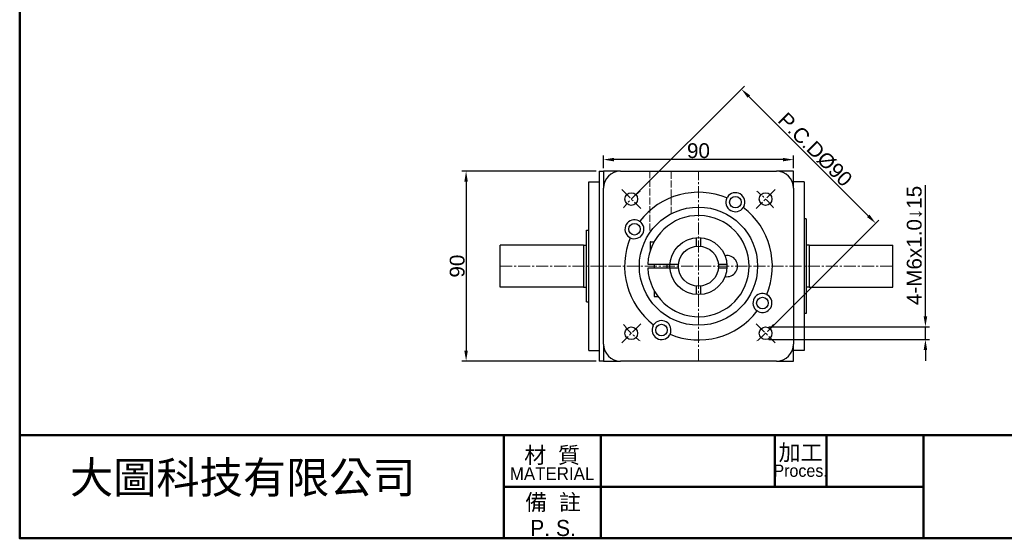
# Model space of a CAD drawing. Header units: millimetres. Extents: x 2723 to 3595, y 721 to 1332.
# Tile 1 of 9: x 2723 to 3190, y 721 to 967. Entities that reach past the tile are written whole.
import ezdxf

# ---------------------------------------------------------------- set-up
doc = ezdxf.new("R2010")
doc.units = ezdxf.units.MM
doc.linetypes.add('CENTER2', pattern=[28.575, 19.05, -3.175, 3.175, -3.175])
doc.linetypes.add('DASHED', pattern=[0.2068, 0.1655, -0.0413])
for name, color, linetype, lineweight in [('中心線', 6, 'CENTER2', 5), ('剖面線', 2, 'DASHED', 5), ('圖框', 7, 'Continuous', 50), ('標註', 4, 'Continuous', 13)]:
    doc.layers.add(name, color=color, linetype=linetype, lineweight=lineweight)
doc.layers.add('產品', color=7, linetype='Continuous')
doc.styles.get("Standard").update_dxf_attribs({"font": 'arial.ttf'})
doc.styles.add('預設-ISO', font='arial.ttf')
doc.dimstyles.new('yuetai', dxfattribs={"dimtxt": 7, "dimasz": 5, "dimexe": 2, "dimexo": 1.5, "dimtad": 1, "dimdsep": 46, "dimtxsty": 'Standard', "dimcen": 0, "dimadec": 0, "dimazin": 0, "dimtfac": 1, "dimtmove": 0, "dimatfit": 3, "dimfxl": 1, "dimarcsym": 0})

# ---------------------------------------------------------------- blocks, each defined once
blk = doc.blocks.new('標題欄框 下標註')
at = {"layer": '圖框'}
for p, q in [((2.28, 73.91), (2.28, 89.91)), ((77.28, 89.91), (77.28, 73.91)), ((92.28, 89.91), (92.28, 73.91)), ((119.28, 89.91), (119.28, 81.91)), ((127.28, 89.91), (127.28, 81.91)), ((142.28, 89.91), (142.28, 73.91)), ((77.28, 81.91), (142.28, 81.91))]:
    blk.add_line(p, q, dxfattribs=at)
for points in [[(2.28, 89.91), (287.28, 89.91), (287.28, 273.91), (2.28, 273.91)], [(287.28, 89.91), (2.28, 89.91), (2.28, 73.91), (287.28, 73.91)]]:
    blk.add_lwpolyline(points, close=True, dxfattribs=at)
at = {"layer": '圖框', "color": 7, "attachment_point": 5, "style": '預設-ISO'}
for s, insert, char_height, width, line_spacing_factor in [('{\\fPMingLiU|b0|i0|c136|p18;\\H0.71429x;加工\\P\\fPMingLiU|b0|i0|c0|p18;\\H0.76x;Proces.}', (123.25, 85.94), 3.5, 7.8869, 0.74878), ('\\f新細明體|b0|i0;\\H2.5000;材  質\\P\\f新細明體|b0|i0;\\H2.0000;MATERIAL', (84.75, 85.5), 3.5, 14.9029, 0.74878), ('\\f新細明體|b0|i0;\\H2.5000;備  註\\PP. S.', (84.9, 77.49), 2.5, 15.0412, 0.958537)]:
    blk.add_mtext(s, dxfattribs=dict(at, insert=insert, char_height=char_height, width=width, line_spacing_factor=line_spacing_factor))
blk = doc.blocks.new('*D23')
at = {"layer": 'Defpoints', "color": 0, "transparency": 16777216}
for p in [(3065.02, 933.82), (3012.9, 881.7), (3076.53, 818.06)]:
    blk.add_point(p, dxfattribs=at)
at = {"layer": '標註', "color": 0, "lineweight": -2, "transparency": 16777216}
for p, q in [((3013.96, 882.76), (3066.44, 935.24)), ((3125.12, 873.72), (3068.56, 930.29)), ((3077.6, 819.12), (3130.07, 871.6))]:
    blk.add_line(p, q, dxfattribs=at)
at = {"layer": '標註', "color": 0, "transparency": 16777216}
for points in [[(3069.15, 930.87), (3067.97, 929.7), (3065.02, 933.82)], [(3125.71, 874.31), (3124.54, 873.13), (3128.66, 870.18)]]:
    blk.add_solid(points, dxfattribs=at)
at = {"layer": '標註', "color": 0, "transparency": 16777216, "insert": (3099.95, 905.11), "char_height": 7, "attachment_point": 5, "rotation": 315}
blk.add_mtext('P.C.DØ90', dxfattribs=at)
blk = doc.blocks.new('*D37')
at = {"layer": 'Defpoints', "color": 0, "transparency": 16777216}
for p in [(2999.71, 900.37), (2999.71, 894.88), (3089.71, 894.88)]:
    blk.add_point(p, dxfattribs=at)
at = {"layer": '標註', "color": 0, "lineweight": -2, "transparency": 16777216}
for p, q in [((2999.71, 896.38), (2999.71, 902.37)), ((3084.71, 900.37), (3004.71, 900.37)), ((3089.71, 896.38), (3089.71, 902.37))]:
    blk.add_line(p, q, dxfattribs=at)
at = {"layer": '標註', "color": 0, "transparency": 16777216}
for points in [[(3004.71, 901.21), (3004.71, 899.54), (2999.71, 900.37)], [(3084.71, 901.21), (3084.71, 899.54), (3089.71, 900.37)]]:
    blk.add_solid(points, dxfattribs=at)
at = {"layer": '標註', "color": 0, "transparency": 16777216, "insert": (3044.71, 904.57), "char_height": 7, "attachment_point": 5}
blk.add_mtext('90', dxfattribs=at)
blk = doc.blocks.new('*D38')
at = {"layer": 'Defpoints', "color": 0, "transparency": 16777216}
for p in [(2997.71, 894.88), (2934.65, 804.88), (2997.71, 804.88)]:
    blk.add_point(p, dxfattribs=at)
at = {"layer": '標註', "color": 0, "lineweight": -2, "transparency": 16777216}
for p, q in [((2996.21, 894.88), (2932.65, 894.88)), ((2934.65, 889.88), (2934.65, 809.88)), ((2996.21, 804.88), (2932.65, 804.88))]:
    blk.add_line(p, q, dxfattribs=at)
at = {"layer": '標註', "color": 0, "transparency": 16777216}
for points in [[(2933.81, 889.88), (2935.48, 889.88), (2934.65, 894.88)], [(2933.81, 809.88), (2935.48, 809.88), (2934.65, 804.88)]]:
    blk.add_solid(points, dxfattribs=at)
at = {"layer": '標註', "color": 0, "transparency": 16777216, "insert": (2930.45, 849.88), "char_height": 7, "attachment_point": 5, "rotation": 90}
blk.add_mtext('90', dxfattribs=at)
blk = doc.blocks.new('*D42')
at = {"layer": 'Defpoints', "color": 0, "transparency": 16777216}
for p in [(3076.53, 821.06), (3152.21, 821.06), (3076.53, 815.06)]:
    blk.add_point(p, dxfattribs=at)
at = {"layer": '標註', "color": 0, "lineweight": -2, "transparency": 16777216}
for p, q in [((3152.21, 826.06), (3152.21, 888.32)), ((3078.03, 821.06), (3154.21, 821.06)), ((3152.21, 815.06), (3152.21, 821.06)), ((3078.03, 815.06), (3154.21, 815.06)), ((3152.21, 810.06), (3152.21, 805.06))]:
    blk.add_line(p, q, dxfattribs=at)
at = {"layer": '標註', "color": 0, "transparency": 16777216}
for points in [[(3151.38, 826.06), (3153.05, 826.06), (3152.21, 821.06)], [(3151.38, 810.06), (3153.05, 810.06), (3152.21, 815.06)]]:
    blk.add_solid(points, dxfattribs=at)
at = {"layer": '標註', "color": 0, "transparency": 16777216, "insert": (3147.05, 859.69), "char_height": 7, "attachment_point": 5, "rotation": 90}
blk.add_mtext('4-M6x1.0↓15', dxfattribs=at)

msp = doc.modelspace()

# ---------------------------------------------------------------- linework, layer by layer
at = {"layer": '中心線', "ltscale": 0.3}
for p, q in [((3044.715, 804.875), (3044.715, 894.875)), ((3008.349, 886.241), (3017.441, 877.15)), ((3081.08, 886.241), (3071.989, 877.15)), ((2950.715, 849.875), (3136.715, 849.875)), ((3017.441, 822.601), (3008.349, 813.51)), ((3071.989, 822.601), (3081.08, 813.51))]:
    msp.add_line(p, q, dxfattribs=at)
for start, end in [(127.94287, 142.05713), (37.94287, 52.05713), (217.94287, 232.05713), (307.94287, 322.05713)]:
    msp.add_arc((3044.715, 849.875), 45, start, end, dxfattribs=at)
at = {"layer": '剖面線', "ltscale": 20}
for p, q in [((3021.715, 894.875), (3021.715, 865.844)), ((3031.715, 874.675), (3031.715, 894.875))]:
    msp.add_line(p, q, dxfattribs=at)
at = {"layer": '產品'}
for p, q in [((2997.715, 894.875), (2999.715, 894.875)), ((2997.715, 894.875), (2997.715, 804.875)), ((2999.715, 894.875), (2999.715, 886.875)), ((3007.715, 894.875), (2999.715, 894.875)), ((3007.715, 894.875), (3081.715, 894.875)), ((3089.715, 894.875), (3081.715, 894.875)), ((3089.715, 886.875), (3089.715, 894.875)), ((2992.715, 809.875), (2992.715, 889.875)), ((2992.715, 889.875), (2997.715, 889.875)), ((2999.715, 812.875), (2999.715, 886.875)), ((3094.715, 889.875), (3089.715, 889.875)), ((3089.715, 886.875), (3089.715, 812.875)), ((3094.715, 889.875), (3094.715, 809.875)), ((3095.715, 872.375), (3094.715, 872.375)), ((3095.715, 872.375), (3095.715, 827.375)), ((2991.715, 832.875), (2991.715, 866.875)), ((2991.715, 866.875), (2992.715, 866.875)), ((2950.715, 839.875), (2950.715, 859.875)), ((2990.215, 859.875), (2950.715, 859.875)), ((2990.215, 859.875), (2990.215, 839.875)), ((2990.215, 859.775), (2991.715, 859.775)), ((3021.765, 861.275), (3021.765, 856.897)), ((3021.965, 861.475), (3023.704, 861.475)), ((3097.215, 859.775), (3095.715, 859.775)), ((3097.215, 859.875), (3097.215, 839.875)), ((3097.215, 859.875), (3136.715, 859.875)), ((3136.715, 839.875), (3136.715, 859.875)), ((3020.736, 850.875), (3021.737, 850.875)), ((3021.737, 848.875), (3020.736, 848.875)), ((3021.737, 850.875), (3030.751, 850.875)), ((3030.751, 848.875), (3021.737, 848.875)), ((3023.765, 850.875), (3023.765, 848.875)), ((3029.665, 850.875), (3029.665, 848.875)), ((3030.751, 850.875), (3031.252, 850.875)), ((3031.252, 848.875), (3030.751, 848.875)), ((2990.215, 839.875), (2950.715, 839.875)), ((2990.215, 839.975), (2991.715, 839.975)), ((3097.215, 839.975), (3095.715, 839.975)), ((3097.215, 839.875), (3136.715, 839.875)), ((2991.715, 832.875), (2992.715, 832.875)), ((3095.715, 827.375), (3094.715, 827.375)), ((2999.715, 812.875), (2999.715, 804.875)), ((3089.715, 804.875), (3089.715, 812.875)), ((2992.715, 809.875), (2997.715, 809.875)), ((3094.715, 809.875), (3089.715, 809.875)), ((2999.715, 804.875), (2997.715, 804.875)), ((2999.715, 804.875), (3007.715, 804.875)), ((3081.715, 804.875), (3007.715, 804.875)), ((3081.715, 804.875), (3089.715, 804.875))]:
    msp.add_line(p, q, dxfattribs=at)
at = {"layer": '產品', "ltscale": 5}
for p, q in [((3043.715, 859.323), (3043.715, 863.338)), ((3045.715, 863.338), (3045.715, 859.323)), ((3031.252, 850.875), (3035.268, 850.875)), ((3035.268, 848.875), (3031.252, 848.875)), ((3054.162, 850.875), (3058.178, 850.875)), ((3058.178, 848.875), (3054.162, 848.875)), ((3043.715, 836.413), (3043.715, 840.428)), ((3045.715, 840.428), (3045.715, 836.413)), ((3023.765, 838.167), (3023.765, 835.475)), ((3023.765, 835.475), (3025.515, 835.475))]:
    msp.add_line(p, q, dxfattribs=at)
at = {"layer": '產品', "flags": 128}
for points in [[(3058.181, 882.181), (3058.182, 882.182), (3058.183, 882.185), (3058.185, 882.19), (3058.189, 882.197), (3058.193, 882.205), (3058.198, 882.216), (3058.205, 882.228), (3058.212, 882.242), (3058.22, 882.257), (3058.228, 882.274), (3058.238, 882.293), (3058.249, 882.313), (3058.26, 882.334), (3058.273, 882.356), (3058.286, 882.38), (3058.299, 882.404), (3058.314, 882.429), (3058.329, 882.455), (3058.344, 882.482), (3058.361, 882.509), (3058.377, 882.536), (3058.394, 882.564), (3058.412, 882.592), (3058.429, 882.619)], [(3066.215, 878.124), (3066.199, 878.095), (3066.184, 878.066), (3066.169, 878.038), (3066.153, 878.01), (3066.138, 877.982), (3066.123, 877.955), (3066.108, 877.929), (3066.093, 877.904), (3066.079, 877.88), (3066.065, 877.857), (3066.052, 877.835), (3066.039, 877.815), (3066.027, 877.796), (3066.016, 877.778), (3066.006, 877.762), (3065.996, 877.747), (3065.988, 877.734), (3065.98, 877.723), (3065.974, 877.713), (3065.969, 877.705), (3065.965, 877.699), (3065.962, 877.694), (3065.96, 877.691), (3065.959, 877.69)], [(3016.466, 871.375), (3016.495, 871.36), (3016.524, 871.345), (3016.552, 871.329), (3016.58, 871.314), (3016.608, 871.299), (3016.635, 871.283), (3016.661, 871.269), (3016.686, 871.254), (3016.71, 871.24), (3016.733, 871.226), (3016.755, 871.213), (3016.775, 871.2), (3016.795, 871.188), (3016.812, 871.177), (3016.828, 871.166), (3016.843, 871.157), (3016.856, 871.149), (3016.868, 871.141), (3016.877, 871.135), (3016.885, 871.129), (3016.892, 871.125), (3016.896, 871.122), (3016.899, 871.12), (3016.9, 871.12)], [(3012.409, 863.342), (3012.408, 863.342), (3012.405, 863.344), (3012.4, 863.346), (3012.394, 863.349), (3012.385, 863.354), (3012.375, 863.359), (3012.363, 863.365), (3012.349, 863.372), (3012.333, 863.38), (3012.316, 863.389), (3012.298, 863.399), (3012.278, 863.409), (3012.257, 863.421), (3012.234, 863.433), (3012.211, 863.446), (3012.186, 863.46), (3012.161, 863.474), (3012.135, 863.489), (3012.109, 863.505), (3012.082, 863.521), (3012.054, 863.538), (3012.026, 863.555), (3011.999, 863.572), (3011.971, 863.59)], [(3077.021, 836.409), (3077.022, 836.409), (3077.024, 836.407), (3077.029, 836.405), (3077.036, 836.401), (3077.044, 836.397), (3077.055, 836.392), (3077.067, 836.386), (3077.081, 836.379), (3077.096, 836.371), (3077.113, 836.362), (3077.132, 836.352), (3077.152, 836.341), (3077.173, 836.33), (3077.195, 836.318), (3077.219, 836.305), (3077.243, 836.291), (3077.268, 836.277), (3077.294, 836.262), (3077.321, 836.246), (3077.348, 836.23), (3077.376, 836.213), (3077.403, 836.196), (3077.431, 836.179), (3077.459, 836.161)], [(3072.964, 828.376), (3072.935, 828.391), (3072.906, 828.406), (3072.877, 828.421), (3072.849, 828.437), (3072.822, 828.452), (3072.795, 828.467), (3072.769, 828.482), (3072.744, 828.497), (3072.72, 828.511), (3072.697, 828.525), (3072.675, 828.538), (3072.654, 828.551), (3072.635, 828.563), (3072.617, 828.574), (3072.601, 828.584), (3072.587, 828.594), (3072.573, 828.602), (3072.562, 828.61), (3072.552, 828.616), (3072.544, 828.621), (3072.538, 828.626), (3072.533, 828.629), (3072.531, 828.63), (3072.53, 828.631)], [(3023.215, 821.626), (3023.23, 821.656), (3023.245, 821.684), (3023.261, 821.713), (3023.276, 821.741), (3023.292, 821.769), (3023.307, 821.795), (3023.322, 821.822), (3023.336, 821.847), (3023.351, 821.871), (3023.364, 821.894), (3023.378, 821.915), (3023.39, 821.936), (3023.402, 821.955), (3023.414, 821.973), (3023.424, 821.989), (3023.433, 822.004), (3023.442, 822.017), (3023.449, 822.028), (3023.456, 822.038), (3023.461, 822.046), (3023.465, 822.052), (3023.468, 822.057), (3023.47, 822.06), (3023.47, 822.06)], [(3031.249, 817.57), (3031.248, 817.569), (3031.247, 817.566), (3031.244, 817.561), (3031.241, 817.554), (3031.237, 817.546), (3031.231, 817.535), (3031.225, 817.523), (3031.218, 817.509), (3031.21, 817.494), (3031.201, 817.477), (3031.191, 817.458), (3031.181, 817.438), (3031.169, 817.417), (3031.157, 817.395), (3031.144, 817.371), (3031.131, 817.347), (3031.116, 817.322), (3031.101, 817.296), (3031.085, 817.269), (3031.069, 817.242), (3031.053, 817.215), (3031.035, 817.187), (3031.018, 817.159), (3031, 817.132)]]:
    msp.add_lwpolyline(points, dxfattribs=at)
at = {"layer": '產品'}
for centre, radius in [((3012.895, 881.695), 3), ((3062.215, 880.186), 2.75), ((3076.535, 881.695), 3), ((3044.715, 849.875), 28), ((3014.404, 867.375), 2.75), ((3075.026, 832.375), 2.75), ((3012.895, 818.056), 3), ((3027.215, 819.565), 2.75), ((3076.535, 818.056), 3)]:
    msp.add_circle(centre, radius, dxfattribs=at)
at = {"layer": '產品', "ltscale": 5}
for radius in [13.5, 9.5]:
    msp.add_circle((3044.715, 849.875), radius, dxfattribs=at)
at = {"layer": '產品'}
for centre, radius, start, end in [((3007.715, 886.875), 8, 90, 180), ((3081.715, 886.875), 8, 0, 90), ((3044.715, 849.875), 35, 67.37168, 142.62832), ((3062.215, 880.186), 4.5, 153.68584, 326.31416), ((3062.215, 880.186), 4.5, 332.7294, 147.2706), ((3044.715, 849.875), 35, 337.37168, 52.62832), ((3044.715, 849.875), 24, 182.38802, 177.61198), ((3014.404, 867.375), 4.5, 62.7294, 237.2706), ((3014.404, 867.375), 4.5, 243.68584, 56.31416), ((3044.715, 849.875), 35, 157.37168, 232.62832), ((3021.965, 861.275), 0.2, 90, 180), ((3058.215, 849.875), 5, 259.32807, 100.67193), ((3075.026, 832.375), 4.5, 63.68584, 236.31416), ((3075.026, 832.375), 4.5, 242.7294, 57.2706), ((3044.715, 849.875), 35, 247.37168, 322.62832), ((3027.215, 819.565), 4.5, 152.7294, 327.2706), ((3027.215, 819.565), 4.5, 333.68584, 146.31416), ((3007.715, 812.875), 8, 180, 270), ((3081.715, 812.875), 8, 270, 0)]:
    msp.add_arc(centre, radius, start, end, dxfattribs=at)

# ---------------------------------------------------------------- block references
at = {"layer": '圖框', "xscale": 3.057730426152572, "yscale": 3.057730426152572, "zscale": 3.057730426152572}
msp.add_blockref('標題欄框 下標註', (2716.227, 494.849), dxfattribs=at)

# ---------------------------------------------------------------- texts
at = {"layer": '產品', "ltscale": 5, "insert": (2747.049, 757.166), "char_height": 15, "attachment_point": 1}
msp.add_mtext_dynamic_manual_height_columns('{\\fPMingLiU|b0|i0|c136|p18;大圖科技有限公司}', width=214.54867, gutter_width=12.5, heights=[33.196], dxfattribs=at)

# ---------------------------------------------------------------- dimensions: what is measured, and where the dimension line sits
at = {"layer": '標註'}
dim = msp.add_aligned_dim(p1=(3076.535, 818.056), p2=(3012.895, 881.695), distance=-73.717, text='P.C.DØ<>', dimstyle='yuetai', dxfattribs=at)
dim.commit()
dim.dimension.update_dxf_attribs({"geometry": '*D23', "text_midpoint": (3099.948, 905.109)})
dim = msp.add_linear_dim(base=(2999.715, 900.373), p1=(3089.715, 894.875), p2=(2999.715, 894.875), dimstyle='yuetai', dxfattribs=at)
dim.commit()
dim.dimension.update_dxf_attribs({"geometry": '*D37', "text_midpoint": (3044.715, 904.572)})
dim = msp.add_linear_dim(base=(2934.645, 804.875), p1=(2997.715, 894.875), p2=(2997.715, 804.875), angle=90, dimstyle='yuetai', dxfattribs=at)
dim.commit()
dim.dimension.update_dxf_attribs({"geometry": '*D38', "text_midpoint": (2930.446, 849.875)})
dim = msp.add_linear_dim(base=(3152.212, 821.056), p1=(3076.535, 815.056), p2=(3076.535, 821.056), angle=270, text='4-M<>x1.0↓15', dimstyle='yuetai', dxfattribs=at)
dim.commit()
dim.dimension.update_dxf_attribs({"geometry": '*D42', "text_midpoint": (3147.049, 859.688)})

doc.saveas('drawing.dxf')
